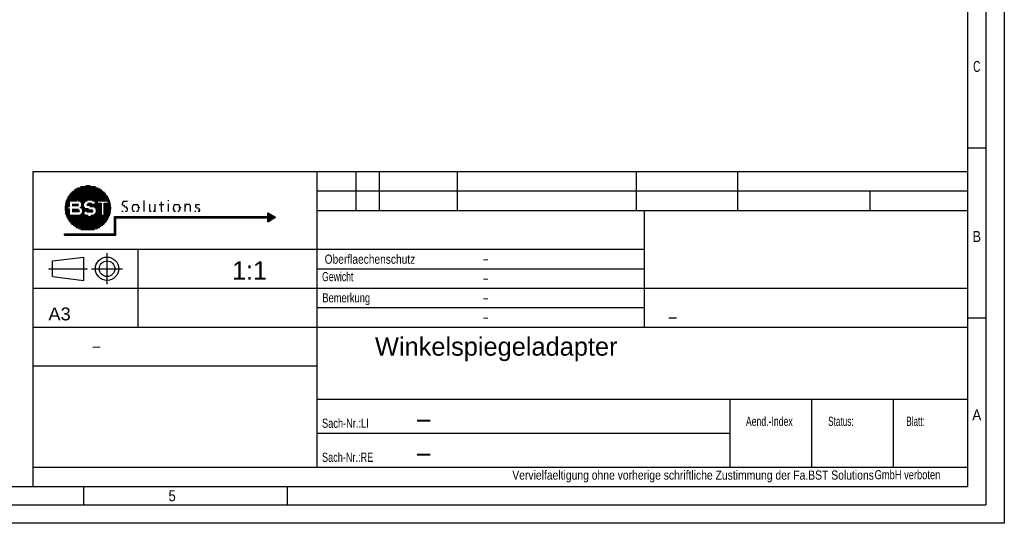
# Paper-space layout 'Blatt-1' of a CAD drawing. Header units: millimetres. Extents: x 0 to 420, y 0 to 297.
# Tile 2 of 3: x 152 to 420, y 0 to 137. Entities that reach past the tile are written whole.
import ezdxf
from ezdxf.enums import TextEntityAlignment as Align

# ---------------------------------------------------------------- set-up
doc = ezdxf.new("R2010")
doc.units = ezdxf.units.MM
doc.layers.add('Winkelspiegeladapter', color=7, linetype='Continuous')
doc.styles.add('VERO1-osifont', font='osifont-2014-11-14.ttf')
doc.styles.add('VERO2-TXT', font='txt')

# ---------------------------------------------------------------- blocks, each defined once
blk = doc.blocks.new('Entity set 0')
at = {"layer": 'Winkelspiegeladapter', "color": 252, "linetype": 'Continuous'}
for p, q in [((420, 297), (420, 0)), ((415, 292), (415, 5)), ((415, 102.18), (410, 102.18)), ((415, 55.87), (410, 55.87)), ((169.36, 10), (169.36, 5)), ((224.78, 10), (224.78, 5)), ((20, 5), (415, 5)), ((420, 0), (0, 0))]:
    blk.add_line(p, q, dxfattribs=at)
at = {"layer": 'Winkelspiegeladapter', "color": 4, "linetype": 'Continuous'}
for p, q in [((410, 287), (410, 10)), ((167.18, 91.13), (173.89, 91.13)), ((167.74, 91.43), (173.3, 91.43)), ((168.5, 91.73), (172.57, 91.73)), ((169.97, 92.03), (171.11, 92.03)), ((164.94, 88.73), (176.12, 88.73)), ((165.07, 89.03), (175.98, 89.03)), ((165.3, 89.33), (175.75, 89.33)), ((165.54, 89.63), (175.52, 89.63)), ((165.78, 89.93), (175.28, 89.93)), ((166.02, 90.23), (175.05, 90.23)), ((166.37, 90.53), (174.68, 90.53)), ((166.78, 90.83), (174.28, 90.83)), ((164.21, 86.03), (165.05, 86.03)), ((164.21, 86.01), (165.05, 86.01)), ((164.21, 86), (165.05, 86)), ((164.25, 86.33), (165.52, 86.33)), ((164.3, 86.63), (165.52, 86.63)), ((164.34, 86.93), (165.52, 86.93)), ((164.39, 87.23), (165.52, 87.23)), ((164.43, 87.53), (165.52, 87.53)), ((164.55, 87.83), (165.52, 87.83)), ((164.68, 88.13), (176.38, 88.13)), ((164.81, 88.43), (176.25, 88.43)), ((165.05, 86.32), (165.52, 86.32)), ((165.05, 86.01), (165.05, 86.32)), ((165.05, 85.64), (165.05, 86)), ((165.52, 86.32), (165.52, 87.87)), ((165.52, 87.87), (167.63, 87.87)), ((166.25, 86.92), (168, 86.92)), ((166.25, 86.62), (168.01, 86.62)), ((167.92, 87.83), (170.34, 87.83)), ((168.34, 86.03), (169.67, 86.03)), ((168.49, 87.53), (169.8, 87.53)), ((168.61, 86.33), (169.49, 86.33)), ((168.69, 87.23), (169.54, 87.23)), ((168.74, 86.63), (169.43, 86.63)), ((168.75, 86.93), (169.44, 86.93)), ((168.76, 86.83), (168.76, 86.75)), ((168.76, 86.75), (169.42, 86.75)), ((168.76, 86.74), (169.42, 86.74)), ((169.42, 86.78), (169.42, 86.75)), ((170.21, 86.93), (172.03, 86.93)), ((170.28, 86.63), (174.25, 86.63)), ((170.48, 87.23), (171.57, 87.23)), ((171.09, 86.33), (174.25, 86.33)), ((171.81, 87.83), (173.1, 87.83)), ((172.09, 86.88), (172.48, 87.22)), ((172.15, 86.93), (174.25, 86.93)), ((172.36, 86.03), (174.25, 86.03)), ((172.41, 87.53), (173.1, 87.53)), ((172.48, 87.22), (173.1, 87.22)), ((172.49, 87.23), (172.63, 87.35)), ((172.49, 87.23), (173.1, 87.23)), ((172.49, 87.23), (173.1, 87.23)), ((173.1, 87.87), (176.14, 87.87)), ((173.1, 87.23), (173.1, 87.87)), ((173.1, 87.19), (173.1, 87.22)), ((173.1, 87.19), (174.25, 87.19)), ((174.25, 83.99), (174.25, 87.19)), ((174.98, 87.19), (176.14, 87.19)), ((174.98, 83.99), (174.98, 87.19)), ((174.98, 86.93), (176.71, 86.93)), ((174.98, 86.63), (176.75, 86.63)), ((174.98, 86.33), (176.79, 86.33)), ((174.98, 86.03), (176.83, 86.03)), ((176.14, 87.19), (176.14, 87.87)), ((176.14, 87.83), (176.5, 87.83)), ((176.14, 87.53), (176.63, 87.53)), ((176.14, 87.23), (176.67, 87.23)), ((164.24, 85.73), (165.05, 85.73)), ((164.28, 85.43), (165.52, 85.43)), ((164.31, 85.13), (165.52, 85.13)), ((164.35, 84.83), (165.52, 84.83)), ((164.38, 84.53), (165.52, 84.53)), ((164.47, 84.23), (165.52, 84.23)), ((164.59, 83.93), (170.64, 83.93)), ((164.71, 83.63), (176.35, 83.63)), ((164.83, 83.33), (176.21, 83.33)), ((165.05, 85.64), (165.52, 85.64)), ((165.52, 83.99), (165.52, 85.64)), ((165.52, 83.99), (167.77, 83.99)), ((166.25, 85.57), (167.99, 85.57)), ((166.25, 85.27), (168.24, 85.27)), ((166.25, 84.97), (168.22, 84.97)), ((168.56, 84.23), (169.79, 84.23)), ((168.77, 85.73), (170.65, 85.73)), ((168.83, 84.53), (169.4, 84.53)), ((168.94, 85.43), (171.78, 85.43)), ((168.95, 84.83), (169.54, 84.83)), ((168.98, 85.13), (171.96, 85.13)), ((169.3, 84.62), (169.86, 85.11)), ((170.2, 84.83), (171.83, 84.83)), ((171.37, 83.93), (176.48, 83.93)), ((172.17, 84.23), (174.25, 84.23)), ((172.5, 84.53), (174.25, 84.53)), ((172.64, 85.73), (174.25, 85.73)), ((172.67, 84.83), (174.25, 84.83)), ((172.72, 85.43), (174.25, 85.43)), ((172.73, 85.13), (174.25, 85.13)), ((174.25, 83.99), (174.98, 83.99)), ((174.98, 85.73), (176.83, 85.73)), ((174.98, 85.43), (176.79, 85.43)), ((174.98, 85.13), (176.74, 85.13)), ((174.98, 84.83), (176.7, 84.83)), ((174.98, 84.53), (176.66, 84.53)), ((174.98, 84.23), (176.61, 84.23)), ((177.77, 83.55), (219.52, 83.55)), ((177.77, 78.84), (177.77, 83.55)), ((177.77, 83.32), (221.53, 83.32)), ((178.09, 83.23), (219.52, 83.23)), ((178.09, 78.52), (178.09, 83.23)), ((219.52, 84.61), (221.64, 83.39)), ((219.52, 83.55), (219.52, 84.61)), ((219.52, 84.52), (219.68, 84.52)), ((219.52, 84.22), (220.2, 84.22)), ((219.52, 83.92), (220.72, 83.92)), ((219.52, 83.62), (221.23, 83.62)), ((219.52, 82.16), (221.64, 83.39)), ((219.52, 82.16), (219.52, 83.23)), ((164.96, 83.03), (176.08, 83.03)), ((165.14, 82.73), (175.94, 82.73)), ((165.37, 82.43), (175.7, 82.43)), ((165.59, 82.13), (175.46, 82.13)), ((165.82, 81.83), (175.22, 81.83)), ((166.09, 81.53), (174.98, 81.53)), ((166.48, 81.23), (174.59, 81.23)), ((166.87, 80.93), (174.18, 80.93)), ((167.26, 80.63), (173.77, 80.63)), ((177.77, 83.02), (178.09, 83.02)), ((177.77, 82.72), (178.09, 82.72)), ((177.77, 82.42), (178.09, 82.42)), ((177.77, 82.12), (178.09, 82.12)), ((177.77, 81.82), (178.09, 81.82)), ((177.77, 81.52), (178.09, 81.52)), ((177.77, 81.22), (178.09, 81.22)), ((177.77, 80.92), (178.09, 80.92)), ((177.77, 80.62), (178.09, 80.62)), ((219.52, 83.02), (221.01, 83.02)), ((219.52, 82.72), (220.49, 82.72)), ((219.52, 82.42), (219.97, 82.42)), ((164.2, 78.84), (177.77, 78.84)), ((164.2, 78.52), (164.2, 78.84)), ((164.2, 78.82), (178.09, 78.82)), ((164.2, 78.52), (178.09, 78.52)), ((167.94, 80.33), (173.13, 80.33)), ((168.65, 80.03), (172.37, 80.03)), ((177.77, 80.32), (178.09, 80.32)), ((177.77, 80.02), (178.09, 80.02)), ((177.77, 79.72), (178.09, 79.72)), ((177.77, 79.42), (178.09, 79.42)), ((177.77, 79.12), (178.09, 79.12)), ((25, 10), (410, 10))]:
    blk.add_line(p, q, dxfattribs=at)
at = {"layer": 'Winkelspiegeladapter', "color": 136, "linetype": 'Continuous'}
for p, q in [((155.6, 95.86), (410, 95.86)), ((155.6, 10), (155.6, 95.86)), ((155.6, 95.86), (410, 95.86)), ((232.98, 15.3), (232.98, 95.86)), ((243.58, 85.26), (243.58, 95.86)), ((249.94, 85.26), (249.94, 95.86)), ((271.14, 85.26), (271.14, 95.86)), ((319.9, 85.26), (319.9, 95.86)), ((347.46, 85.26), (347.46, 95.86)), ((232.98, 90.56), (410, 90.56)), ((383.5, 85.26), (383.5, 90.56)), ((232.98, 85.26), (410, 85.26)), ((322.02, 53.46), (322.02, 85.26)), ((155.6, 74.66), (322.02, 74.66)), ((160.9, 71.48), (169.38, 72.54)), ((169.38, 66.18), (169.38, 72.54)), ((175.74, 65.12), (175.74, 73.6)), ((184.22, 53.46), (184.22, 74.66)), ((160.9, 67.24), (160.9, 71.48)), ((159.84, 69.36), (170.44, 69.36)), ((160.9, 67.24), (169.38, 66.18)), ((171.5, 69.36), (179.98, 69.36)), ((232.98, 69.36), (322.02, 69.36)), ((155.6, 64.06), (410, 64.06)), ((232.98, 58.76), (322.02, 58.76)), ((155.6, 53.46), (410, 53.46)), ((155.6, 42.86), (232.98, 42.86)), ((232.98, 33.85), (410, 33.85)), ((345.34, 15.3), (345.34, 33.85)), ((367.6, 15.3), (367.6, 33.85)), ((389.86, 15.3), (389.86, 33.85)), ((232.98, 24.58), (345.34, 24.58)), ((155.6, 15.3), (410, 15.3))]:
    blk.add_line(p, q, dxfattribs=at)
at = {"layer": 'Winkelspiegeladapter', "color": 9, "linetype": 'Continuous'}
for p, q in [((179.76, 87.16), (180.06, 87.16)), ((179.81, 86.86), (180.16, 86.86)), ((179.84, 87.46), (180.18, 87.46)), ((180.05, 86.56), (180.58, 86.56)), ((180.15, 87.76), (181.3, 87.76)), ((180.52, 86.26), (181.09, 86.26)), ((180.97, 85.96), (181.35, 85.96)), ((182.45, 85.96), (182.75, 85.96)), ((182.49, 86.26), (182.79, 86.26)), ((182.59, 86.56), (182.92, 86.56)), ((182.82, 86.86), (184.14, 86.86)), ((184.04, 86.56), (184.37, 86.56)), ((184.17, 86.26), (184.48, 86.26)), ((184.2, 86.09), (184.5, 86.09)), ((184.2, 86.09), (184.21, 85.97)), ((184.21, 85.92), (184.21, 85.97)), ((184.21, 85.97), (184.51, 85.97)), ((184.21, 85.96), (184.51, 85.96)), ((184.5, 86.09), (184.51, 85.97)), ((184.51, 85.97), (184.51, 85.92)), ((185.63, 87.81), (185.9, 87.81)), ((185.63, 87.51), (185.9, 87.51)), ((185.63, 87.21), (185.9, 87.21)), ((185.63, 86.91), (185.9, 86.91)), ((185.63, 86.61), (185.9, 86.61)), ((185.63, 86.31), (185.9, 86.31)), ((185.63, 86.01), (185.9, 86.01)), ((187.2, 86.86), (187.47, 86.86)), ((187.2, 86.56), (187.47, 86.56)), ((187.2, 86.26), (187.47, 86.26)), ((187.2, 85.96), (187.47, 85.96)), ((188.65, 86.86), (188.92, 86.86)), ((188.65, 86.56), (188.92, 86.56)), ((188.65, 86.26), (188.92, 86.26)), ((188.65, 85.96), (188.92, 85.96)), ((189.96, 86.86), (191.17, 86.86)), ((190.39, 87.46), (190.66, 87.46)), ((190.39, 87.16), (190.66, 87.16)), ((190.39, 86.56), (190.66, 86.56)), ((190.39, 86.26), (190.66, 86.26)), ((190.39, 85.96), (190.66, 85.96)), ((192.26, 87.92), (192.53, 87.92)), ((192.26, 86.91), (192.53, 86.91)), ((192.26, 86.61), (192.53, 86.61)), ((192.26, 86.31), (192.53, 86.31)), ((192.26, 86.01), (192.53, 86.01)), ((193.66, 85.96), (193.96, 85.96)), ((193.7, 86.26), (194, 86.26)), ((193.8, 86.56), (194.13, 86.56)), ((194.03, 86.86), (195.35, 86.86)), ((195.25, 86.56), (195.58, 86.56)), ((195.38, 86.26), (195.68, 86.26)), ((195.41, 86.1), (195.71, 86.1)), ((195.41, 86.1), (195.42, 85.99)), ((195.42, 85.92), (195.42, 85.99)), ((195.42, 85.99), (195.72, 85.99)), ((195.42, 85.96), (195.72, 85.96)), ((195.71, 86.1), (195.72, 85.99)), ((195.72, 85.99), (195.72, 85.92)), ((196.84, 86.91), (197.09, 86.91)), ((196.84, 86.61), (197.28, 86.61)), ((196.84, 86.31), (197.15, 86.31)), ((196.84, 86.01), (197.11, 86.01)), ((197.29, 86.91), (198.32, 86.91)), ((198.2, 86.61), (198.51, 86.61)), ((198.29, 86.31), (198.56, 86.31)), ((198.29, 86.01), (198.57, 86.01)), ((199.7, 86.56), (199.97, 86.56)), ((199.75, 86.26), (200.12, 86.26)), ((199.82, 86.86), (200.94, 86.86)), ((200.09, 85.96), (200.66, 85.96)), ((179.78, 85.06), (180.12, 85.06)), ((180.73, 85.06), (181.23, 85.06)), ((181.09, 85.36), (181.4, 85.36)), ((181.14, 85.66), (181.44, 85.66)), ((182.47, 85.66), (182.77, 85.66)), ((182.56, 85.36), (182.88, 85.36)), ((182.74, 85.06), (183.17, 85.06)), ((183.79, 85.06), (184.22, 85.06)), ((184.08, 85.36), (184.4, 85.36)), ((184.19, 85.66), (184.49, 85.66)), ((185.63, 85.71), (185.9, 85.71)), ((185.63, 85.41), (185.9, 85.41)), ((185.63, 85.11), (185.9, 85.11)), ((187.2, 85.66), (187.47, 85.66)), ((187.22, 85.36), (187.51, 85.36)), ((187.34, 85.06), (187.72, 85.06)), ((188.29, 85.06), (188.59, 85.06)), ((188.56, 85.36), (188.92, 85.36)), ((188.64, 85.66), (188.92, 85.66)), ((188.68, 85.06), (188.93, 85.06)), ((190.39, 85.66), (190.66, 85.66)), ((190.39, 85.36), (190.66, 85.36)), ((190.43, 85.06), (190.76, 85.06)), ((192.26, 85.71), (192.53, 85.71)), ((192.26, 85.41), (192.53, 85.41)), ((192.26, 85.11), (192.53, 85.11)), ((193.68, 85.66), (193.98, 85.66)), ((193.77, 85.36), (194.08, 85.36)), ((193.95, 85.06), (194.38, 85.06)), ((195, 85.06), (195.42, 85.06)), ((195.29, 85.36), (195.61, 85.36)), ((195.39, 85.66), (195.7, 85.66)), ((196.84, 85.71), (197.11, 85.71)), ((196.84, 85.41), (197.11, 85.41)), ((196.84, 85.11), (197.11, 85.11)), ((198.29, 85.71), (198.57, 85.71)), ((198.29, 85.41), (198.57, 85.41)), ((198.29, 85.11), (198.57, 85.11)), ((199.68, 85.06), (199.87, 85.06)), ((200.55, 85.06), (200.96, 85.06)), ((200.62, 85.66), (201.01, 85.66)), ((200.75, 85.36), (201.05, 85.36))]:
    blk.add_line(p, q, dxfattribs=at)
at = {"layer": 'Winkelspiegeladapter', "color": 7, "linetype": 'Continuous'}
for radius in [3.18, 2.12]:
    blk.add_circle((175.74, 69.36), radius, dxfattribs=at)
for s, height, style, width, p, p2 in [('C', 3, 'VERO1-osifont', 0.979347, (411.52, 122.96), (413.48, 122.96)), ('B', 3, 'VERO1-osifont', 0.977133, (411.34, 76.64), (413.66, 76.64)), ('Oberflaechenschutz', 2.5, 'VERO2-TXT', 0.685911, (234.98, 70.71), (259.64, 70.71)), ('1:1', 5, 'VERO2-TXT', 0.968762, (209.81, 66.4), (219.26, 66.4)), ('-', 2.5, 'VERO2-TXT', 0.6561, (277.96, 70.82), (279.68, 70.82)), ('Gewicht', 2.5, 'VERO2-TXT', 0.618057, (234.27, 65.96), (242.8, 65.96)), ('-', 2.5, 'VERO2-TXT', 0.6561, (277.96, 65.52), (279.68, 65.52)), ('Bemerkung', 2.5, 'VERO2-TXT', 0.642143, (234.35, 60.19), (247.35, 60.19)), ('-', 2.5, 'VERO2-TXT', 0.6561, (277.96, 60.22), (279.68, 60.22)), ('A3', 3.5, 'VERO2-TXT', 1.040486, (159.78, 55.29), (165.85, 55.29)), ('-', 2.5, 'VERO2-TXT', 0.6561, (277.96, 54.92), (279.68, 54.92)), ('-', 3, 'VERO2-TXT', 0.932028, (328.24, 54.8), (331.17, 54.8)), ('Winkelspiegeladapter', 5, 'VERO2-TXT', 0.869347, (248.68, 45.67), (314.71, 45.67)), ('-', 3, 'VERO2-TXT', 0.932028, (171.4, 46.82), (174.32, 46.82)), ('A', 3, 'VERO1-osifont', 0.980459, (411.27, 28.05), (413.73, 28.05)), ('Sach-Nr.:LI', 2.5, 'VERO2-TXT', 0.600164, (234.26, 26.02), (246.98, 26.02)), ('-', 5, 'VERO2-TXT', 0.932028, (259.51, 26.05), (264.4, 26.05)), ('Aend.-Index', 2.5, 'VERO2-TXT', 0.569737, (349.65, 26.55), (362.4, 26.55)), ('Status:', 2.5, 'VERO2-TXT', 0.556421, (372.04, 26.55), (379, 26.55)), ('Blatt:', 2.5, 'VERO2-TXT', 0.543358, (393.31, 26.55), (398.36, 26.55)), ('Sach-Nr.:RE', 2.5, 'VERO2-TXT', 0.601086, (234.26, 16.75), (248.21, 16.75)), ('-', 5, 'VERO2-TXT', 0.932028, (259.51, 16.78), (264.4, 16.78)), ('Vervielfaeltigung ohne vorherige schriftliche Zustimmung der Fa.BST Solutions', 2.5, 'VERO2-TXT', 0.650044, (286.06, 11.89), (384.49, 11.89)), (' GmbH verboten', 2.5, 'VERO2-TXT', 0.591369, (383.99, 11.99), (402.58, 11.99)), ('5', 3, 'VERO1-osifont', 0.976716, (192.48, 6.01), (194.45, 6.01))]:
    blk.add_text(s, height=height, dxfattribs=dict(at, style=style, width=width)).set_placement(p, p2, align=Align.FIT)

psp = doc.layouts.new('Blatt-1')

# ---------------------------------------------------------------- block references
at = {"layer": 'Winkelspiegeladapter', "color": 4, "linetype": 'Continuous'}
psp.add_blockref('Entity set 0', (0, 0), dxfattribs=at)

doc.saveas('drawing.dxf')
